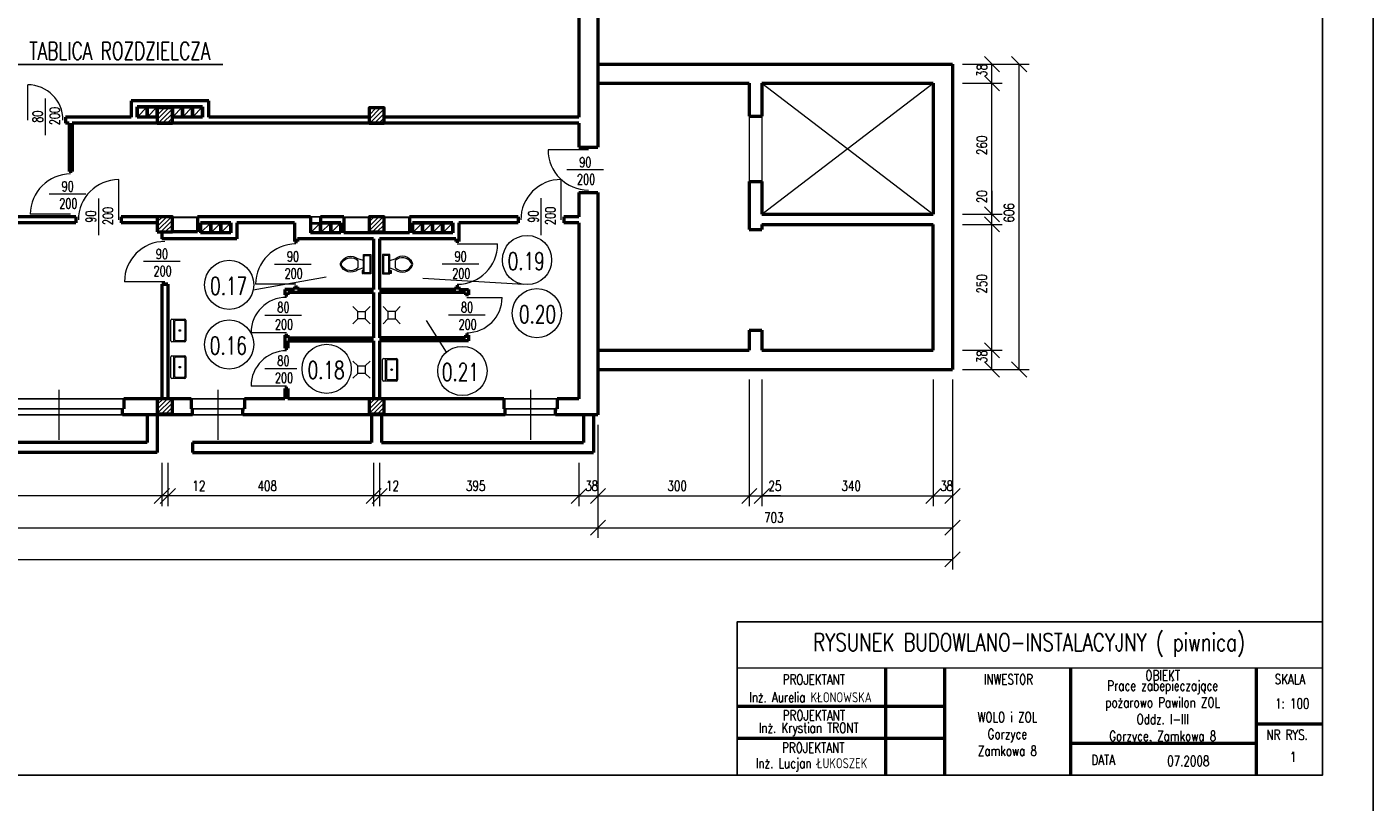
# Model space of a CAD drawing. Header units: millimetres. Extents: x -56112 to 30506, y -136199 to -2178.
# Tile 44 of 45: x 3809 to 30506, y -31413 to -16028. Entities that reach past the tile are written whole.
import ezdxf
from ezdxf.enums import TextEntityAlignment as Align

# ---------------------------------------------------------------- set-up
doc = ezdxf.new("R2010")
doc.units = ezdxf.units.MM
doc.header["$LTSCALE"] = 10
doc.header["$MEASUREMENT"] = 0
doc.header["$PDMODE"] = 35
doc.layers.get('0').update_dxf_attribs({"lineweight": 15})
for name, color, linetype, lineweight in [('L001', 1, 'Continuous', 18), ('L002', 2, 'Continuous', 25), ('L003', 3, 'Continuous', 50)]:
    doc.layers.add(name, color=color, linetype=linetype, lineweight=lineweight)
doc.layers.add('L004', color=4, linetype='Continuous')
doc.styles.get("Standard").update_dxf_attribs({"font": 'simplex.shx', "width": 0.75, "height": 200})
doc.dimstyles.new('1_100', dxfattribs={"dimtxt": 200, "dimasz": 300, "dimexe": 200, "dimexo": 200, "dimgap": 100, "dimtad": 1, "dimdec": 0, "dimlfac": 0.1, "dimtxsty": 'Standard', "dimblk": 'OBLIQUE', "dimcen": 250, "dimdle": 2, "dimclrt": 2, "dimadec": 0, "dimazin": 0, "dimtfac": 1, "dimtdec": 0, "dimtmove": 1, "dimatfit": 3, "dimfxl": 1, "dimarcsym": 0})
pattern_1 = [(45, (-4200, 0), (-44.19417, 44.19417), [])]

# ---------------------------------------------------------------- blocks, each defined once
blk = doc.blocks.new('Toaleta - góra')
for p, q in [((-10, -8.5), (-8, -8.5)), ((-10, -9.5), (-10, -8.5)), ((-7, -9.5), (-10, -9.5)), ((-8, -8.5), (-8, -8)), ((-7, -8), (-7, -9.5)), ((-4, -8), (-6, -14)), ((4, -14), (-4, -14)), ((4, -8), (6, -14)), ((9.5, -6), (9.5, -2))]:
    blk.add_line(p, q)
blk.add_lwpolyline([(10.5, -8), (10.5, 0), (-10.5, 0), (-10.5, -8)], close=True)
for points in [[(-9.5, -2), (-9.5, -6)], [(8.5, -1), (-8.5, -1)], [(-8.5, -7), (8.5, -7)]]:
    blk.add_lwpolyline(points)
for centre, radius, start, end in [((-8.6, -1.9), 0.884, 81.8699, 188.1301), ((-8.6, -6.1), 0.884, 171.8699, 278.1301), ((3.5, -21.6), 12.2, 141.4691, 247.9714), ((4.2, -21.8), 11.3, 136.3677, 238.9468), ((-3.5, -21.6), 12.2, 292.0284, 38.5307), ((-4.2, -21.8), 11.3, 301.053, 43.6321), ((8.6, -1.9), 0.884, 351.8699, 98.1301), ((8.6, -6.1), 0.884, 261.8699, 8.1301), ((0, -27.9), 4, 245.7318, 294.2682), ((0, -29), 4, 254.8605, 285.1395)]:
    blk.add_arc(centre, radius, start, end)
blk = doc.blocks.new('Zlewozmywak pojedyńczy - góra')
blk.add_line((-15, -3.999996), (15, -3.999996))
for points in [[(-13.5, 0), (13.5, 0)], [(-15, -18.499996), (-15, -1.5)], [(-13.5, -17.499996), (-13.5, -6.499996)], [(-12.5, -5.499996), (12.5, -5.499996)], [(13.5, -6.499996), (13.5, -17.499996)], [(15, -1.5), (15, -18.499996)], [(13.5, -19.999996), (-13.5, -19.999996)], [(12.5, -18.499996), (-12.5, -18.499996)]]:
    blk.add_lwpolyline(points)
for radius in [1, 0.5]:
    blk.add_circle((0, -11.999996), radius)
for centre, radius, start, end in [((-13.5, -1.5), 1.5, 90, 180), ((-12.5, -6.499996), 1, 90, 180), ((-12.5, -17.499996), 1, 180, 270), ((12.5, -6.499996), 1, 0, 90), ((12.5, -17.499996), 1, 270, 0), ((13.5, -1.5), 1.5, 0, 90), ((-13.5, -18.499996), 1.5, 180, 270), ((13.5, -18.499996), 1.5, 270, 0)]:
    blk.add_arc(centre, radius, start, end)
blk = doc.blocks.new('_Oblique')
at = {"layer": 'L004', "color": 0, "lineweight": -2}
blk.add_line((-0.5, -0.5), (0.5, 0.5), dxfattribs=at)
blk = doc.blocks.new('*D1812')
at = {"layer": 'Defpoints'}
for p in [(-43796, -20817), (22164, -22827), (-10841, -26396), (22164, -26597)]:
    blk.add_point(p, dxfattribs=at)
at = {"layer": 'L001'}
for p, q in [((-43796, -21017), (-43796, -26797)), ((22164, -23027), (22164, -26797)), ((-43796, -26597), (22164, -26597))]:
    blk.add_line(p, q, dxfattribs=at)
at = {"layer": 'L001', "xscale": 300, "yscale": 300, "zscale": 300, "rotation": 180}
blk.add_blockref('_Oblique', (-43796, -26597), dxfattribs=at)
at = {"layer": 'L001', "xscale": 300, "yscale": 300, "zscale": 300}
blk.add_blockref('_Oblique', (22164, -26597), dxfattribs=at)
at = {"layer": 'L001', "color": 2, "linetype": 'Continuous', "width": 0.75}
blk.add_text('6596', height=200, dxfattribs=at).set_placement((-11102, -26396), align=Align.MIDDLE_LEFT)
blk = doc.blocks.new('*D1813')
at = {"layer": 'Defpoints'}
for p in [(15134, -23727), (-40196, -24477), (-12459, -25766), (15134, -25967)]:
    blk.add_point(p, dxfattribs=at)
at = {"layer": 'L001'}
for p, q in [((15134, -23927), (15134, -26167)), ((-40196, -24677), (-40196, -26167)), ((-40196, -25967), (15134, -25967))]:
    blk.add_line(p, q, dxfattribs=at)
at = {"layer": 'L001', "xscale": 300, "yscale": 300, "zscale": 300, "rotation": 180}
blk.add_blockref('_Oblique', (-40196, -25967), dxfattribs=at)
at = {"layer": 'L001', "xscale": 300, "yscale": 300, "zscale": 300}
blk.add_blockref('_Oblique', (15134, -25967), dxfattribs=at)
at = {"layer": 'L001', "color": 2, "linetype": 'Continuous', "width": 0.75}
blk.add_text('5533', height=200, dxfattribs=at).set_placement((-12724, -25766), align=Align.MIDDLE_LEFT)
blk = doc.blocks.new('*D1817')
at = {"layer": 'Defpoints'}
for p in [(6604, -24477), (10684, -24477), (6604, -25337), (8575, -25136)]:
    blk.add_point(p, dxfattribs=at)
at = {"layer": 'L001'}
for p, q in [((6604, -24677), (6604, -25537)), ((10684, -24677), (10684, -25537)), ((10684, -25337), (6604, -25337))]:
    blk.add_line(p, q, dxfattribs=at)
at = {"layer": 'L001', "xscale": 300, "yscale": 300, "zscale": 300, "rotation": 180}
blk.add_blockref('_Oblique', (6604, -25337), dxfattribs=at)
at = {"layer": 'L001', "xscale": 300, "yscale": 300, "zscale": 300}
blk.add_blockref('_Oblique', (10684, -25337), dxfattribs=at)
at = {"layer": 'L001', "color": 2, "linetype": 'Continuous', "width": 0.75}
blk.add_text('408', height=200, dxfattribs=at).set_placement((8382, -25136), align=Align.MIDDLE_LEFT)
blk = doc.blocks.new('*D1818')
at = {"layer": 'Defpoints'}
for p in [(-10196, -24477), (6484, -24477), (-10196, -25337), (-1935, -25136)]:
    blk.add_point(p, dxfattribs=at)
at = {"layer": 'L001'}
for p, q in [((-10196, -24677), (-10196, -25537)), ((6484, -24677), (6484, -25537)), ((6484, -25337), (-10196, -25337))]:
    blk.add_line(p, q, dxfattribs=at)
at = {"layer": 'L001', "xscale": 300, "yscale": 300, "zscale": 300}
for p, rotation in [((-10196, -25337), 180), ((6484, -25337), 360)]:
    blk.add_blockref('_Oblique', p, dxfattribs=dict(at, rotation=rotation))
at = {"layer": 'L001', "color": 2, "linetype": 'Continuous', "width": 0.75}
blk.add_text('1668', height=200, dxfattribs=at).set_placement((-2185, -25136), align=Align.MIDDLE_LEFT)
blk = doc.blocks.new('*D1826')
at = {"layer": 'Defpoints'}
for p in [(6484, -24477), (6604, -24477), (6484, -25337), (7197, -25337)]:
    blk.add_point(p, dxfattribs=at)
at = {"layer": 'L001'}
for p, q in [((6484, -24677), (6484, -25537)), ((6604, -24677), (6604, -25537)), ((6482, -25337), (6484, -25337)), ((6604, -25337), (6484, -25337)), ((7304, -25337), (6604, -25337))]:
    blk.add_line(p, q, dxfattribs=at)
at = {"layer": 'L001', "xscale": 300, "yscale": 300, "zscale": 300}
blk.add_blockref('_Oblique', (6484, -25337), dxfattribs=at)
at = {"layer": 'L001', "xscale": 300, "yscale": 300, "zscale": 300, "rotation": 180}
blk.add_blockref('_Oblique', (6604, -25337), dxfattribs=at)
at = {"layer": 'L001', "color": 2, "linetype": 'Continuous', "width": 0.75}
blk.add_text('12', height=200, dxfattribs=at).set_placement((7090, -25137), align=Align.MIDDLE_LEFT)
blk = doc.blocks.new('*D1827')
at = {"layer": 'Defpoints'}
for p in [(18134, -22827), (18384, -22827), (18384, -25337), (18635, -25337)]:
    blk.add_point(p, dxfattribs=at)
at = {"layer": 'L001'}
for p, q in [((18134, -23027), (18134, -25537)), ((18384, -23027), (18384, -25537)), ((18132, -25337), (18134, -25337)), ((18134, -25337), (18384, -25337)), ((18757, -25337), (18384, -25337))]:
    blk.add_line(p, q, dxfattribs=at)
at = {"layer": 'L001', "xscale": 300, "yscale": 300, "zscale": 300}
blk.add_blockref('_Oblique', (18134, -25337), dxfattribs=at)
at = {"layer": 'L001', "xscale": 300, "yscale": 300, "zscale": 300, "rotation": 180}
blk.add_blockref('_Oblique', (18384, -25337), dxfattribs=at)
at = {"layer": 'L001', "color": 2, "linetype": 'Continuous', "width": 0.75}
blk.add_text('25', height=200, dxfattribs=at).set_placement((18514, -25137), align=Align.MIDDLE_LEFT)
blk = doc.blocks.new('*D1828')
at = {"layer": 'Defpoints'}
for p in [(22164, -22827), (15134, -23727), (18621, -25766), (22164, -25967)]:
    blk.add_point(p, dxfattribs=at)
at = {"layer": 'L001'}
for p, q in [((22164, -23027), (22164, -26167)), ((15134, -23927), (15134, -26167)), ((15134, -25967), (22164, -25967))]:
    blk.add_line(p, q, dxfattribs=at)
at = {"layer": 'L001', "xscale": 300, "yscale": 300, "zscale": 300, "rotation": 180}
blk.add_blockref('_Oblique', (15134, -25967), dxfattribs=at)
at = {"layer": 'L001', "xscale": 300, "yscale": 300, "zscale": 300}
blk.add_blockref('_Oblique', (22164, -25967), dxfattribs=at)
at = {"layer": 'L001', "color": 2, "linetype": 'Continuous', "width": 0.75}
blk.add_text('703', height=200, dxfattribs=at).set_placement((18428, -25766), align=Align.MIDDLE_LEFT)
blk = doc.blocks.new('*D1829')
at = {"layer": 'Defpoints'}
for p in [(18134, -22827), (15134, -23727), (16705, -25136), (18134, -25337)]:
    blk.add_point(p, dxfattribs=at)
at = {"layer": 'L001'}
for p, q in [((18134, -23027), (18134, -25537)), ((15134, -23927), (15134, -25537)), ((15134, -25337), (18134, -25337))]:
    blk.add_line(p, q, dxfattribs=at)
at = {"layer": 'L001', "xscale": 300, "yscale": 300, "zscale": 300, "rotation": 180}
blk.add_blockref('_Oblique', (15134, -25337), dxfattribs=at)
at = {"layer": 'L001', "xscale": 300, "yscale": 300, "zscale": 300}
blk.add_blockref('_Oblique', (18134, -25337), dxfattribs=at)
at = {"layer": 'L001', "color": 2, "linetype": 'Continuous', "width": 0.75}
blk.add_text('300', height=200, dxfattribs=at).set_placement((16512, -25136), align=Align.MIDDLE_LEFT)
blk = doc.blocks.new('*D1830')
at = {"layer": 'Defpoints'}
for p in [(10804, -24477), (14754, -24477), (10804, -25337), (12708, -25136)]:
    blk.add_point(p, dxfattribs=at)
at = {"layer": 'L001'}
for p, q in [((10804, -24677), (10804, -25537)), ((14754, -24677), (14754, -25537)), ((14754, -25337), (10804, -25337))]:
    blk.add_line(p, q, dxfattribs=at)
at = {"layer": 'L001', "xscale": 300, "yscale": 300, "zscale": 300, "rotation": 180}
blk.add_blockref('_Oblique', (10804, -25337), dxfattribs=at)
at = {"layer": 'L001', "xscale": 300, "yscale": 300, "zscale": 300}
blk.add_blockref('_Oblique', (14754, -25337), dxfattribs=at)
at = {"layer": 'L001', "color": 2, "linetype": 'Continuous', "width": 0.75}
blk.add_text('395', height=200, dxfattribs=at).set_placement((12516, -25136), align=Align.MIDDLE_LEFT)
blk = doc.blocks.new('*D1831')
at = {"layer": 'Defpoints'}
for p in [(10684, -24477), (10804, -24477), (10684, -25337), (11037, -25337)]:
    blk.add_point(p, dxfattribs=at)
at = {"layer": 'L001'}
for p, q in [((10684, -24677), (10684, -25537)), ((10804, -24677), (10804, -25537)), ((10682, -25337), (10684, -25337)), ((10804, -25337), (10684, -25337)), ((11144, -25337), (10804, -25337))]:
    blk.add_line(p, q, dxfattribs=at)
at = {"layer": 'L001', "xscale": 300, "yscale": 300, "zscale": 300}
blk.add_blockref('_Oblique', (10684, -25337), dxfattribs=at)
at = {"layer": 'L001', "xscale": 300, "yscale": 300, "zscale": 300, "rotation": 180}
blk.add_blockref('_Oblique', (10804, -25337), dxfattribs=at)
at = {"layer": 'L001', "color": 2, "linetype": 'Continuous', "width": 0.75}
blk.add_text('12', height=200, dxfattribs=at).set_placement((10930, -25137), align=Align.MIDDLE_LEFT)
blk = doc.blocks.new('*D1832')
at = {"layer": 'Defpoints'}
for p in [(15134, -23727), (14754, -24477), (15001, -25337), (15134, -25337)]:
    blk.add_point(p, dxfattribs=at)
at = {"layer": 'L001'}
for p, q in [((15134, -23927), (15134, -25537)), ((14754, -24677), (14754, -25537)), ((14752, -25337), (14754, -25337)), ((14754, -25337), (15134, -25337)), ((15136, -25337), (15134, -25337))]:
    blk.add_line(p, q, dxfattribs=at)
at = {"layer": 'L001', "xscale": 300, "yscale": 300, "zscale": 300}
blk.add_blockref('_Oblique', (14754, -25337), dxfattribs=at)
at = {"layer": 'L001', "xscale": 300, "yscale": 300, "zscale": 300, "rotation": 180}
blk.add_blockref('_Oblique', (15134, -25337), dxfattribs=at)
at = {"layer": 'L001', "color": 2, "linetype": 'Continuous', "width": 0.75}
blk.add_text('38', height=200, dxfattribs=at).set_placement((14880, -25137), align=Align.MIDDLE_LEFT)
blk = doc.blocks.new('*D1833')
at = {"layer": 'Defpoints'}
for p in [(18384, -22827), (21784, -22827), (20155, -25136), (21784, -25337)]:
    blk.add_point(p, dxfattribs=at)
at = {"layer": 'L001'}
for p, q in [((18384, -23027), (18384, -25537)), ((21784, -23027), (21784, -25537)), ((18384, -25337), (21784, -25337))]:
    blk.add_line(p, q, dxfattribs=at)
at = {"layer": 'L001', "xscale": 300, "yscale": 300, "zscale": 300, "rotation": 180}
blk.add_blockref('_Oblique', (18384, -25337), dxfattribs=at)
at = {"layer": 'L001', "xscale": 300, "yscale": 300, "zscale": 300}
blk.add_blockref('_Oblique', (21784, -25337), dxfattribs=at)
at = {"layer": 'L001', "color": 2, "linetype": 'Continuous', "width": 0.75}
blk.add_text('340', height=200, dxfattribs=at).set_placement((19962, -25136), align=Align.MIDDLE_LEFT)
blk = doc.blocks.new('*D1834')
at = {"layer": 'Defpoints'}
for p in [(21784, -22827), (22164, -22827), (22041, -25337), (22164, -25337)]:
    blk.add_point(p, dxfattribs=at)
at = {"layer": 'L001'}
for p, q in [((21784, -23027), (21784, -25537)), ((22164, -23027), (22164, -25537)), ((21782, -25337), (21784, -25337)), ((21784, -25337), (22164, -25337)), ((22166, -25337), (22164, -25337))]:
    blk.add_line(p, q, dxfattribs=at)
at = {"layer": 'L001', "xscale": 300, "yscale": 300, "zscale": 300}
blk.add_blockref('_Oblique', (21784, -25337), dxfattribs=at)
at = {"layer": 'L001', "xscale": 300, "yscale": 300, "zscale": 300, "rotation": 180}
blk.add_blockref('_Oblique', (22164, -25337), dxfattribs=at)
at = {"layer": 'L001', "color": 2, "linetype": 'Continuous', "width": 0.75}
blk.add_text('38', height=200, dxfattribs=at).set_placement((21920, -25137), align=Align.MIDDLE_LEFT)
blk = doc.blocks.new('*D1842')
at = {"layer": 'Defpoints'}
for p in [(22948, -19406), (22164, -19747), (22948, -19747), (22164, -19947)]:
    blk.add_point(p, dxfattribs=at)
at = {"layer": 'L001'}
for p, q in [((22948, -19284), (22948, -19747)), ((22364, -19747), (23148, -19747)), ((22948, -19947), (22948, -19747)), ((22364, -19947), (23148, -19947)), ((22948, -19949), (22948, -19947))]:
    blk.add_line(p, q, dxfattribs=at)
at = {"layer": 'L001', "xscale": 300, "yscale": 300, "zscale": 300}
for p, rotation in [((22948, -19747), 270), ((22948, -19947), 90)]:
    blk.add_blockref('_Oblique', p, dxfattribs=dict(at, rotation=rotation))
at = {"layer": 'L001', "color": 2, "linetype": 'Continuous', "width": 0.75}
blk.add_text('20', height=200, rotation=90, dxfattribs=at).set_placement((22748, -19527), align=Align.MIDDLE_LEFT)
blk = doc.blocks.new('*D1843')
at = {"layer": 'Defpoints'}
for p in [(22164, -19947), (22948, -19947), (22747, -21129), (22164, -22447)]:
    blk.add_point(p, dxfattribs=at)
at = {"layer": 'L001'}
for p, q in [((22364, -19947), (23148, -19947)), ((22948, -22447), (22948, -19947)), ((22364, -22447), (23148, -22447))]:
    blk.add_line(p, q, dxfattribs=at)
at = {"layer": 'L001', "xscale": 300, "yscale": 300, "zscale": 300}
for p, rotation in [((22948, -19947), 90), ((22948, -22447), 270)]:
    blk.add_blockref('_Oblique', p, dxfattribs=dict(at, rotation=rotation))
at = {"layer": 'L001', "color": 2, "linetype": 'Continuous', "width": 0.75}
blk.add_text('250', height=200, rotation=90, dxfattribs=at).set_placement((22747, -21321), align=Align.MIDDLE_LEFT)
blk = doc.blocks.new('*D1844')
at = {"layer": 'Defpoints'}
for p in [(22164, -16767), (22948, -16767), (22948, -16900), (22164, -17147)]:
    blk.add_point(p, dxfattribs=at)
at = {"layer": 'L001'}
for p, q in [((22364, -16767), (23148, -16767)), ((22948, -16765), (22948, -16767)), ((22948, -17147), (22948, -16767)), ((22364, -17147), (23148, -17147)), ((22948, -17149), (22948, -17147))]:
    blk.add_line(p, q, dxfattribs=at)
at = {"layer": 'L001', "xscale": 300, "yscale": 300, "zscale": 300}
for p, rotation in [((22948, -16767), 270), ((22948, -17147), 90)]:
    blk.add_blockref('_Oblique', p, dxfattribs=dict(at, rotation=rotation))
at = {"layer": 'L001', "color": 2, "linetype": 'Continuous', "width": 0.75}
blk.add_text('38', height=200, rotation=90, dxfattribs=at).set_placement((22748, -17021), align=Align.MIDDLE_LEFT)
blk = doc.blocks.new('*D1845')
at = {"layer": 'Defpoints'}
for p in [(22164, -17147), (22948, -17147), (22747, -18379), (22164, -19747)]:
    blk.add_point(p, dxfattribs=at)
at = {"layer": 'L001'}
for p, q in [((22364, -17147), (23148, -17147)), ((22948, -19747), (22948, -17147)), ((22364, -19747), (23148, -19747))]:
    blk.add_line(p, q, dxfattribs=at)
at = {"layer": 'L001', "xscale": 300, "yscale": 300, "zscale": 300}
for p, rotation in [((22948, -17147), 90), ((22948, -19747), 270)]:
    blk.add_blockref('_Oblique', p, dxfattribs=dict(at, rotation=rotation))
at = {"layer": 'L001', "color": 2, "linetype": 'Continuous', "width": 0.75}
blk.add_text('260', height=200, rotation=90, dxfattribs=at).set_placement((22747, -18571), align=Align.MIDDLE_LEFT)
blk = doc.blocks.new('*D1846')
at = {"layer": 'Defpoints'}
for p in [(22164, -22447), (22948, -22447), (22948, -22580), (22164, -22827)]:
    blk.add_point(p, dxfattribs=at)
at = {"layer": 'L001'}
for p, q in [((22364, -22447), (23148, -22447)), ((22948, -22445), (22948, -22447)), ((22948, -22827), (22948, -22447)), ((22364, -22827), (23148, -22827)), ((22948, -22829), (22948, -22827))]:
    blk.add_line(p, q, dxfattribs=at)
at = {"layer": 'L001', "xscale": 300, "yscale": 300, "zscale": 300}
for p, rotation in [((22948, -22447), 270), ((22948, -22827), 90)]:
    blk.add_blockref('_Oblique', p, dxfattribs=dict(at, rotation=rotation))
at = {"layer": 'L001', "color": 2, "linetype": 'Continuous', "width": 0.75}
blk.add_text('38', height=200, rotation=90, dxfattribs=at).set_placement((22748, -22701), align=Align.MIDDLE_LEFT)
blk = doc.blocks.new('*D1847')
at = {"layer": 'Defpoints'}
for p in [(22164, -16767), (23487, -16767), (23286, -19723), (22164, -22827)]:
    blk.add_point(p, dxfattribs=at)
at = {"layer": 'L001'}
for p, q in [((22364, -16767), (23687, -16767)), ((23487, -22827), (23487, -16767)), ((22364, -22827), (23687, -22827))]:
    blk.add_line(p, q, dxfattribs=at)
at = {"layer": 'L001', "xscale": 300, "yscale": 300, "zscale": 300}
for p, rotation in [((23487, -16767), 90), ((23487, -22827), 270)]:
    blk.add_blockref('_Oblique', p, dxfattribs=dict(at, rotation=rotation))
at = {"layer": 'L001', "color": 2, "linetype": 'Continuous', "width": 0.75}
blk.add_text('606', height=200, rotation=90, dxfattribs=at).set_placement((23286, -19912), align=Align.MIDDLE_LEFT)

msp = doc.modelspace()

# ---------------------------------------------------------------- hatches: boundary and pattern name
at = {"layer": 'L001'}
h = msp.add_hatch(dxfattribs=at)
h.set_pattern_fill('ANSI31', color=256, scale=500, style=0)
h.set_pattern_definition(pattern_1)
h.paths.add_polyline_path([(6694, -17636.8), (6394, -17636.8), (6394, -17936.8), (6694, -17936.8)], flags=16)
h = msp.add_hatch(dxfattribs=at)
h.set_pattern_fill('ANSI31', color=256, scale=500, style=0)
h.paths.add_polyline_path([(10894, -17636.8), (10594, -17636.8), (10594, -17936.8), (10894, -17936.8)], flags=16)
h = msp.add_hatch(dxfattribs=at)
h.set_pattern_fill('ANSI31', color=256, scale=500, style=0)
h.set_pattern_definition(pattern_1)
h.paths.add_polyline_path([(6694, -19796.8), (6394, -19796.8), (6394, -20096.8), (6694, -20096.8)], flags=16)
h = msp.add_hatch(dxfattribs=at)
h.set_pattern_fill('ANSI31', color=256, scale=500, style=0)
h.paths.add_polyline_path([(10894, -19796.8), (10594, -19796.8), (10594, -20096.8), (10894, -20096.8)], flags=16)
h = msp.add_hatch(dxfattribs=at)
h.set_pattern_fill('ANSI31', color=256, scale=500, style=0)
h.set_pattern_definition(pattern_1)
h.paths.add_polyline_path([(6694, -23406.8), (6394, -23406.8), (6394, -23706.8), (6694, -23706.8)], flags=16)
h = msp.add_hatch(dxfattribs=at)
h.set_pattern_fill('ANSI31', color=256, scale=500, style=0)
h.paths.add_polyline_path([(10894, -23406.8), (10594, -23406.8), (10594, -23706.8), (10894, -23706.8)], flags=16)

# ---------------------------------------------------------------- linework, layer by layer
at = {"color": 7, "linetype": 'Continuous'}
msp.add_line((17894.1, -28748.4, 0), (29505.6, -28748.4, 0), dxfattribs=at)
at = {"layer": 'Defpoints'}
msp.add_3dface([(-51868.7, -2177.9, 0), (30505.6, -2177.9, 0), (30505.6, -31877.9, 0), (-51868.7, -31877.9, 0)], dxfattribs=at)
at = {"layer": 'L001'}
for p, q in [((3824, -17876.8, 70), (3824, -17176.8, 70)), ((18384, -19746.8), (21784, -17146.8)), ((18384, -17146.8), (21784, -19746.8)), ((4174, -17450.5), (4174, -18179.6)), ((18134, -17796.8), (18134, -19096.8)), ((18384, -17796.8), (18384, -19096.8)), ((14944, -18466.8, 70), (14144, -18466.8, 70)), ((15246.8, -18866.8), (14517.7, -18866.8)), ((5629, -19858.6, 70), (5629, -19058.6, 70)), ((14404, -19856.8, 70), (14404, -19056.8, 70)), ((4979.3, -19346.8, -70), (4250.2, -19346.8, -70)), ((5229, -19432.3), (5229, -20161.4)), ((14004, -19430.5), (14004, -20159.6)), ((4676.5, -19746.8), (3876.5, -19746.8)), ((6694, -19796.8), (7194, -19796.8)), ((6694, -19808.8), (7194, -19808.8)), ((10094, -19796.8), (10594, -19796.8)), ((10094, -19808.8), (10594, -19808.8)), ((10894, -19796.8), (11394, -19796.8)), ((10894, -19808.8), (11394, -19808.8)), ((12344, -20336.8, 70), (13144, -20336.8, 70)), ((6846.8, -20686.8), (6117.7, -20686.8)), ((8717.7, -20736.8), (9446.8, -20736.8)), ((12770.3, -20736.8), (12041.2, -20736.8)), ((6544, -21086.8, 70), (5744, -21086.8, 70)), ((8297.8, -21245.7), (9746.2, -20986.6)), ((13654, -21138.1), (11662.9, -21022.8)), ((9144, -21136.8, 70), (8344, -21136.8, 70)), ((10369.9, -21673.9), (10273.8, -21577.8)), ((10519.9, -21673.9), (10616, -21577.8)), ((10968.1, -21673.9), (10872, -21577.8)), ((11118.1, -21673.9), (11214.2, -21577.8)), ((12534, -21396.8), (13234, -21396.8)), ((8527.7, -21746.8), (9256.8, -21746.8)), ((10369.9, -21823.9), (10273.8, -21920)), ((10519.9, -21823.9), (10616, -21920)), ((10968.1, -21823.9), (10872, -21920)), ((11118.1, -21823.9), (11214.2, -21920)), ((12132.8, -22482.4), (11736.6, -21855.3)), ((12898.5, -21746.8), (12169.4, -21746.8)), ((8954, -22096.8, 70), (8254, -22096.8, 70)), ((10369.9, -22756.8), (10273.8, -22660.7)), ((10519.9, -22756.8), (10616, -22660.7)), ((8527.7, -22806.8), (9161.8, -22806.8)), ((10369.9, -22906.8), (10273.8, -23002.9)), ((10519.9, -22906.8), (10616, -23002.9)), ((8954, -23156.8, 70), (8254, -23156.8, 70)), ((4444, -23228.7), (4444, -24224.9)), ((7594, -23228.7), (7594, -24224.9)), ((13794, -23228.7), (13794, -24224.9))]:
    msp.add_line(p, q, dxfattribs=at)
at = {"layer": 'L001', "flags": 128}
for points in [[(10519.9, -21823.9), (10369.9, -21823.9), (10369.9, -21673.9), (10519.9, -21673.9)], [(10968.1, -21823.9), (11118.1, -21823.9), (11118.1, -21673.9), (10968.1, -21673.9)], [(10519.9, -22906.8), (10369.9, -22906.8), (10369.9, -22756.8), (10519.9, -22756.8)]]:
    msp.add_lwpolyline(points, close=True, dxfattribs=at)
at = {"layer": 'L001'}
for centre in [(13727.3, -20655.6), (7820, -21146.2), (13921.4, -21710), (7820, -22331.2), (9753, -22815.7), (12445.3, -22857.3)]:
    msp.add_circle(centre, 488.1, dxfattribs=at)
for centre, radius, start, end in [((3824, -17876.8, 70), 700, 0, 90), ((14944, -18466.8, 70), 800, 180, 270), ((4676.5, -19746.8, -70), 800, 90, 180), ((5629, -19858.6), 800, 90, 180), ((14404, -19856.8, 70), 800, 90, 180), ((6544, -21086.8, 70), 800, 90, 180), ((9144, -21136.8, 70), 800, 90, 180), ((12344, -20336.8, 70), 800, 270, 360), ((8954, -22096.8, 70), 700, 90, 180), ((12534, -21396.8), 700, 270, 360), ((8954, -23156.8, 70), 700, 90, 180)]:
    msp.add_arc(centre, radius, start, end, dxfattribs=at)
at = {"layer": 'L002'}
for p, q in [((7693.2, -16772.4), (3473.7, -16772.4)), ((6174, -17636.8), (6014, -17796.8)), ((6014, -17636.8), (6174, -17636.8)), ((6014, -17796.8), (6014, -17636.8)), ((6014, -17796.8), (6174, -17796.8)), ((6174, -17796.8), (6174, -17636.8)), ((6214, -17796.8), (6214, -17636.8)), ((6214, -17636.8), (6374, -17636.8)), ((6374, -17636.8), (6214, -17796.8)), ((6214, -17796.8), (6374, -17796.8)), ((6374, -17796.8), (6374, -17636.8)), ((6714, -17636.8), (6714, -17796.8)), ((6714, -17796.8), (6874, -17636.8)), ((6874, -17636.8), (6714, -17636.8)), ((6874, -17796.8), (6714, -17796.8)), ((6874, -17636.8), (6874, -17796.8)), ((6914, -17796.8), (7074, -17636.8)), ((7074, -17636.8), (6914, -17636.8)), ((6914, -17636.8), (6914, -17796.8)), ((7074, -17796.8), (6914, -17796.8)), ((7074, -17636.8), (7074, -17796.8)), ((7114, -17796.8), (7274, -17636.8)), ((7114, -17636.8), (7114, -17796.8)), ((7274, -17636.8), (7114, -17636.8)), ((7274, -17796.8), (7114, -17796.8)), ((7274, -17636.8), (7274, -17796.8)), ((7434, -19936.8), (7274, -19936.8)), ((7274, -19936.8), (7274, -20096.8)), ((7274, -20096.8), (7434, -19936.8)), ((7434, -19936.8), (7434, -20096.8)), ((7474, -20096.8), (7634, -19936.8)), ((7634, -19936.8), (7474, -19936.8)), ((7474, -19936.8), (7474, -20096.8)), ((7634, -19936.8), (7634, -20096.8)), ((7674, -20096.8), (7834, -19936.8)), ((7674, -19936.8), (7674, -20096.8)), ((7834, -19936.8), (7674, -19936.8)), ((7834, -19936.8), (7834, -20096.8)), ((9434, -19796.8), (9634, -19796.8)), ((9434, -19916.8), (9634, -19916.8)), ((9454, -20096.8), (9614, -19936.8)), ((9454, -19936.8), (9454, -20096.8)), ((9614, -19936.8), (9454, -19936.8)), ((9614, -19936.8), (9614, -20096.8)), ((9814, -19936.8), (9654, -19936.8)), ((9654, -19936.8), (9654, -20096.8)), ((9654, -20096.8), (9814, -19936.8)), ((9814, -19936.8), (9814, -20096.8)), ((10014, -19936.8), (9854, -19936.8)), ((9854, -19936.8), (9854, -20096.8)), ((9854, -20096.8), (10014, -19936.8)), ((10014, -19936.8), (10014, -20096.8)), ((11634, -19936.8), (11474, -19936.8)), ((11474, -19936.8), (11474, -20096.8)), ((11474, -20096.8), (11634, -19936.8)), ((11634, -19936.8), (11634, -20096.8)), ((11674, -19936.8), (11674, -20096.8)), ((11834, -19936.8), (11674, -19936.8)), ((11674, -20096.8), (11834, -19936.8)), ((11834, -19936.8), (11834, -20096.8)), ((11874, -20096.8), (12034, -19936.8)), ((12034, -19936.8), (11874, -19936.8)), ((11874, -19936.8), (11874, -20096.8)), ((12034, -19936.8), (12034, -20096.8)), ((12074, -20096.8), (12234, -19936.8)), ((12234, -19936.8), (12074, -19936.8)), ((12074, -19936.8), (12074, -20096.8)), ((12234, -19936.8), (12234, -20096.8)), ((7434, -20096.8), (7274, -20096.8)), ((7634, -20096.8), (7474, -20096.8)), ((7834, -20096.8), (7674, -20096.8)), ((9614, -20096.8), (9454, -20096.8)), ((9814, -20096.8), (9654, -20096.8)), ((10014, -20096.8), (9854, -20096.8)), ((11634, -20096.8), (11474, -20096.8)), ((11834, -20096.8), (11674, -20096.8)), ((12034, -20096.8), (11874, -20096.8)), ((12234, -20096.8), (12074, -20096.8)), ((5734, -23406.8), (3154, -23406.8)), ((8124, -23406.8), (7064, -23406.8)), ((14324, -23406.8), (13264, -23406.8)), ((3184, -23606.8), (5704, -23606.8)), ((3184, -23726.8), (5704, -23726.8)), ((7094, -23606.8), (8094, -23606.8)), ((7094, -23726.8), (8094, -23726.8)), ((13294, -23606.8), (14294, -23606.8)), ((13294, -23726.8), (14294, -23726.8))]:
    msp.add_line(p, q, dxfattribs=at)
at = {"layer": 'L003'}
for p, q in [((15134, -12206.8), (15134, -18416.8)), ((14754, -12526.8), (14754, -17816.8)), ((15134, -16766.8), (22164, -16766.8)), ((22164, -16766.8), (22164, -22826.8)), ((15134, -17146.8), (18134, -17146.8)), ((18134, -17146.8), (18134, -17796.8)), ((18384, -17146.8), (18384, -17796.8)), ((18384, -17146.8), (21784, -17146.8)), ((21784, -17146.8), (21784, -19746.8)), ((7414, -17496.8), (5874, -17496.8)), ((5874, -17496.8), (5874, -17816.8)), ((7294, -17616.8), (5994, -17616.8)), ((5994, -17816.8), (5994, -17616.8)), ((6194, -17816.8), (6194, -17616.8)), ((6394, -17816.8), (6394, -17616.8)), ((6694, -17616.8), (6694, -17816.8)), ((6894, -17616.8), (6894, -17816.8)), ((7094, -17616.8), (7094, -17816.8)), ((7294, -17616.8), (7294, -17816.8)), ((7414, -17816.8), (7414, -17496.8)), ((5874, -17816.8), (4574, -17816.8)), ((4574, -17816.8), (4574, -17936.8)), ((6394, -17816.8), (5994, -17816.8)), ((7294, -17816.8), (6694, -17816.8)), ((10594, -17816.8), (7414, -17816.8)), ((14754, -17816.8), (10894, -17816.8)), ((18134, -17796.8), (18384, -17796.8)), ((4646.5, -17936.8), (4574, -17936.8)), ((4646.5, -17936.8), (4646.5, -18896.8)), ((6694, -17936.8), (4706.5, -17936.8)), ((4706.5, -17936.8), (4706.5, -18896.8)), ((14754, -17936.8), (6694, -17936.8)), ((14754, -17936.8), (14754, -18416.8)), ((14754, -18416.8), (15134, -18416.8)), ((4706.5, -18896.8), (4646.5, -18896.8)), ((18134, -19096.8), (18384, -19096.8)), ((18134, -19096.8), (18134, -20046.8)), ((18384, -19096.8), (18384, -19746.8)), ((14754, -19316.8), (14754, -19796.8)), ((14754, -19316.8), (15134, -19316.8)), ((15134, -19316.8), (15134, -23726.8)), ((18384, -19746.8), (21784, -19746.8)), ((4779, -19796.8), (-2721, -19796.8)), ((4779, -19916.8), (3014, -19916.8)), ((4779, -19916.8), (3014, -19916.8)), ((4779, -19796.8), (4779, -19916.8)), ((6394, -19796.8), (5679, -19796.8)), ((5679, -19796.8), (5679, -19916.8)), ((6394, -19916.8), (5679, -19916.8)), ((6394, -19916.8), (5679, -19916.8)), ((9434, -19796.8), (7194, -19796.8)), ((7194, -19796.8), (7194, -20096.8)), ((7854, -19916.8), (7254, -19916.8)), ((7254, -19916.8), (7254, -20116.8)), ((7454, -19916.8), (7454, -20116.8)), ((7654, -19916.8), (7654, -20116.8)), ((7854, -19916.8), (7854, -20116.8)), ((9114, -19916.8), (7974, -19916.8)), ((7974, -19916.8), (7974, -20236.8)), ((9114, -19916.8), (9114, -20286.8)), ((9434, -19796.8), (9434, -20116.8)), ((10094, -19796.8), (9634, -19796.8)), ((9634, -19796.8), (9634, -20116.8)), ((10034, -19916.8), (9634, -19916.8)), ((9834, -19916.8), (9834, -20116.8)), ((10034, -19916.8), (10034, -20116.8)), ((10094, -19796.8), (10094, -20116.8)), ((12374, -19796.8), (11394, -19796.8)), ((11394, -19796.8), (11394, -20116.8)), ((12254, -19916.8), (11454, -19916.8)), ((11454, -19916.8), (11454, -20116.8)), ((11654, -19916.8), (11654, -20116.8)), ((11854, -19916.8), (11854, -20116.8)), ((12054, -19916.8), (12054, -20116.8)), ((12254, -19916.8), (12254, -20116.8)), ((13554, -19796.8), (12374, -19796.8)), ((13554, -19916.8), (12374, -19916.8)), ((12374, -19916.8), (12374, -20286.8)), ((13554, -19796.8), (13554, -19916.8)), ((14754, -19796.8), (14454, -19796.8)), ((14454, -19796.8), (14454, -19916.8)), ((14754, -19916.8), (14454, -19916.8)), ((14754, -19916.8), (14754, -23406.8)), ((18384, -19946.8), (21784, -19946.8)), ((18384, -19946.8), (18384, -20046.8)), ((21784, -22446.8), (21784, -19946.8)), ((6484, -20096.8), (6484, -20236.8)), ((7974, -20236.8), (6484, -20236.8)), ((7194, -20096.8), (6694, -20096.8)), ((7854, -20116.8), (7254, -20116.8)), ((9114, -20286.8), (9174, -20286.8)), ((10684, -20236.8), (9174, -20236.8)), ((9174, -20236.8), (9174, -20286.8)), ((10034, -20116.8), (9434, -20116.8)), ((11394, -20116.8), (10094, -20116.8)), ((10684, -20236.8), (10684, -21236.8)), ((10804, -20236.8), (10804, -21236.8)), ((12314, -20236.8), (10804, -20236.8)), ((12254, -20116.8), (11454, -20116.8)), ((12314, -20236.8), (12314, -20286.8)), ((12374, -20286.8), (12314, -20286.8)), ((18134, -20046.8), (18384, -20046.8)), ((6604, -21136.8), (6484, -21136.8)), ((6484, -21136.8), (6484, -23406.8)), ((6484, -21136.8), (6604, -21136.8)), ((6604, -21136.8), (6604, -23406.8)), ((8924, -21236.8), (8924, -21346.8)), ((9114, -21236.8), (8924, -21236.8)), ((8924, -21346.8), (8984, -21346.8)), ((10684, -21296.8), (8984, -21296.8)), ((8984, -21296.8), (8984, -21346.8)), ((9114, -21186.8), (9114, -21236.8)), ((9114, -21186.8), (9174, -21186.8)), ((9174, -21186.8), (9174, -21236.8)), ((10684, -21236.8), (9174, -21236.8)), ((10684, -21296.8), (10684, -22196.8)), ((12314, -21236.8), (10804, -21236.8)), ((10804, -21296.8), (10804, -22196.8)), ((12504, -21296.8), (10804, -21296.8)), ((12374, -21186.8), (12314, -21186.8)), ((12314, -21186.8), (12314, -21236.8)), ((12374, -21186.8), (12374, -21236.8)), ((12374, -21236.8), (12564, -21236.8)), ((12504, -21296.8), (12504, -21346.8)), ((12564, -21346.8), (12504, -21346.8)), ((12564, -21236.8), (12564, -21346.8)), ((8924, -22146.8), (8984, -22146.8)), ((8924, -22146.8), (8924, -22406.8)), ((8984, -22146.8), (8984, -22196.8)), ((12564, -22146.8), (12504, -22146.8)), ((12504, -22146.8), (12504, -22196.8)), ((12564, -22146.8), (12564, -22256.8)), ((18134, -22046.8), (18384, -22046.8)), ((18134, -22046.8), (18134, -22446.8)), ((18384, -22046.8), (18384, -22446.8)), ((8924, -22406.8), (8984, -22406.8)), ((8984, -22196.8), (10684, -22196.8)), ((8984, -22256.8), (10684, -22256.8)), ((8984, -22256.8), (8984, -22406.8)), ((10684, -22256.8), (10684, -23406.8)), ((12504, -22196.8), (10804, -22196.8)), ((10804, -22256.8), (10804, -23406.8)), ((12564, -22256.8), (10804, -22256.8)), ((15134, -22446.8), (18134, -22446.8)), ((18384, -22446.8), (21784, -22446.8)), ((15134, -22826.8), (22164, -22826.8)), ((8984, -23206.8), (8924, -23206.8)), ((8924, -23206.8), (8924, -23406.8)), ((8984, -23206.8), (8984, -23406.8)), ((6394, -23406.8), (5734, -23406.8)), ((5734, -23406.8), (5734, -23606.8)), ((7064, -23406.8), (6694, -23406.8)), ((7064, -23406.8), (7064, -23606.8)), ((8124, -23406.8), (8124, -23606.8)), ((8924, -23406.8), (8124, -23406.8)), ((10594, -23406.8), (8984, -23406.8)), ((13264, -23406.8), (10894, -23406.8)), ((13264, -23406.8), (13264, -23606.8)), ((14754, -23406.8), (14324, -23406.8)), ((14324, -23406.8), (14324, -23606.8)), ((5704, -23606.8), (5734, -23606.8)), ((5704, -23726.8), (5704, -23606.8)), ((7094, -23726.8), (5704, -23726.8)), ((6194, -23726.8), (6194, -24276.8)), ((6394, -23726.8), (6394, -24476.8)), ((7064, -23606.8), (7094, -23606.8)), ((7094, -23726.8), (7094, -23606.8)), ((8094, -23726.8), (8094, -23606.8)), ((8094, -23606.8), (8124, -23606.8)), ((13294, -23726.8), (8094, -23726.8)), ((10644, -23726.8), (10644, -24276.8)), ((10844, -23726.8), (10844, -24276.8)), ((13264, -23606.8), (13294, -23606.8)), ((13294, -23726.8), (13294, -23606.8)), ((14294, -23606.8), (14324, -23606.8)), ((14294, -23726.8), (14294, -23606.8)), ((15134, -23726.8), (14294, -23726.8)), ((14844, -23726.8), (14844, -24276.8)), ((15044, -23726.8), (15044, -24476.8)), ((6194, -24276.8), (2444, -24276.8)), ((10644, -24276.8), (7094, -24276.8)), ((7094, -24276.8), (7094, -24476.8)), ((10844, -24276.8), (14844, -24276.8)), ((6394, -24476.8), (-18506, -24476.8)), ((7094, -24476.8), (15044, -24476.8))]:
    msp.add_line(p, q, dxfattribs=at)
at = {"layer": 'L003', "color": 7, "linetype": 'Continuous'}
for p, q in [((20832.9, -28748.4, 0), (20832.9, -30877.9, 0)), ((22004.7, -28759.1, 0), (22004.7, -30868.3, 0)), ((24506.8, -28748.4, 0), (24506.8, -30877.9, 0)), ((28185.9, -28748.4, 0), (28186.1, -30877.9, 0)), ((17891.4, -29508, 0), (22004.7, -29508, 0)), ((29505.6, -29863.8, 0), (28186, -29863.8, 0)), ((17894.1, -30143.7, 0), (22004.7, -30143.7, 0)), ((24504.1, -30244.5, 0), (28185.9, -30244.5, 0))]:
    msp.add_line(p, q, dxfattribs=at)
at = {"layer": 'L003', "flags": 128}
for points in [[(6394, -17936.8), (6694, -17936.8), (6694, -17636.8), (6394, -17636.8)], [(10594, -17936.8), (10894, -17936.8), (10894, -17636.8), (10594, -17636.8)], [(6394, -20096.8), (6694, -20096.8), (6694, -19796.8), (6394, -19796.8)], [(10594, -20096.8), (10894, -20096.8), (10894, -19796.8), (10594, -19796.8)], [(6394, -23706.8), (6694, -23706.8), (6694, -23406.8), (6394, -23406.8)], [(10594, -23706.8), (10894, -23706.8), (10894, -23406.8), (10594, -23406.8)]]:
    msp.add_lwpolyline(points, close=True, dxfattribs=at)
at = {"layer": 'L004'}
for points in [[(29505.6, -3177.9, 0), (-50868.7, -3177.9, 0), (-50868.7, -30877.9, 0), (29505.6, -30877.9, 0)], [(17894.1, -30877.9, 0), (29505.6, -30877.9, 0), (29505.6, -27835.8, 0), (17894.1, -27835.8, 0)]]:
    msp.add_3dface(points, dxfattribs=at)

# ---------------------------------------------------------------- block references
at = {"layer": 'L001'}
for name, p, xscale, yscale, zscale, rotation in [('Toaleta - góra', (10626.8, -20738.9), -18.14285714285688, 18.14285714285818, 18.14285714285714, 270), ('Toaleta - góra', (10861.2, -20738.9), 18.14285714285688, 18.14285714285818, 18.14285714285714, 90), ('Zlewozmywak pojedyńczy - góra', (6661.2, -22053.9), 14.99999999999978, 15.00000000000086, 15, 90), ('Zlewozmywak pojedyńczy - góra', (6661.2, -22781.8), 14.99999999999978, 15.00000000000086, 15, 90), ('Zlewozmywak pojedyńczy - góra', (10861.2, -22831.8), 14.99999999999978, 15.00000000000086, 15, 90)]:
    msp.add_blockref(name, p, dxfattribs=dict(at, xscale=xscale, yscale=yscale, zscale=zscale, rotation=rotation))

# ---------------------------------------------------------------- texts
at = {"color": 7, "insert": (19369.1, -30675.2, 0), "char_height": 200, "width": 2647.723, "attachment_point": 5}
msp.add_mtext('Inż. Lucjan ŁUKOSZEK', dxfattribs=at)
at = {"layer": 'L001', "width": 0.7}
for s, height, rotation, p in [('TABLICA ROZDZIELCZA', 350, 360, (5652.1, -16785.4)), ('80', 200, 90, (4181.5, -17810.5)), ('200', 200, 90, (4520.8, -17798.2)), ('90', 200, 90, (5236.5, -19792.2)), ('200', 200, 90, (5575.8, -19780)), ('90', 200, 90, (14011.5, -19792.2)), ('200', 200, 90, (14350.8, -19778.2))]:
    msp.add_text(s, height=height, rotation=rotation, dxfattribs=at).set_placement(p, align=Align.BOTTOM_CENTER)
for s, height, p in [('90', 200, (14885, -18874.3)), ('200', 200, (14899.1, -19213.6)), ('90', 200, (4619.3, -19354.2, -70)), ('200', 200, (4631.6, -19693.6, -70)), ('90', 200, (6485, -20694.3)), ('90', 200, (9086.8, -20744.3)), ('90', 200, (12410.3, -20744.3)), ('0.19', 350, (13710.9, -20957.4)), ('200', 200, (6499.1, -21033.6)), ('200', 200, (9099.1, -21083.6)), ('200', 200, (12422.6, -21083.6)), ('0.17', 350, (7809.5, -21448)), ('80', 200, (8896.8, -21754.3)), ('80', 200, (12538.6, -21754.3)), ('0.20', 350, (13934.2, -22011.8)), ('200', 200, (8909.1, -22093.6)), ('200', 200, (12550.8, -22093.6)), ('0.16', 350, (7803.6, -22633)), ('80', 200, (8896.8, -22814.3)), ('0.18', 350, (9742.4, -23117.5)), ('200', 200, (8909.1, -23153.6)), ('0.21', 350, (12405.6, -23159.1))]:
    msp.add_text(s, height=height, dxfattribs=at).set_placement(p, align=Align.BOTTOM_CENTER)
at = {"layer": 'L003', "color": 7, "insert": (23684.6, -28299.1, 0), "char_height": 350, "width": 19595.26, "attachment_point": 5, "rotation": 0, "line_spacing_factor": 1.200298}
msp.add_mtext('RYSUNEK BUDOWLANO-INSTALACYJNY ( piwnica)', dxfattribs=at)
at = {"layer": 'L003', "color": 7, "char_height": 200, "attachment_point": 5, "line_spacing_factor": 0.6003}
for s, insert, width in [('OBIEKT', (26333.7, -28897.3, 0), 4433.472), ('PROJEKTANT', (19415.3, -28979.8, 0), 2364.519), ('INWESTOR', (23273.9, -28976.6, 0), 2733.975), ('INWESTOR', (23273.9, -28976.6, 0), 2733.975), ('INWESTOR', (23273.9, -28976.6, 0), 2733.975), ('SKALA', (28857, -28971.5, 0), 1266.706), ('SKALA', (28857, -28971.5, 0), 1266.706), ('SKALA', (28857, -28971.5, 0), 1266.706), ('SKALA', (28857, -28971.5, 0), 1266.706), ('1: 100', (28903, -29457.6, 0), 1199.71), ('1: 100', (28903, -29457.6, 0), 1199.71), ('1: 100', (28903, -29457.6, 0), 1199.71), ('1: 100', (28903, -29457.6, 0), 1199.71), ('PROJEKTANT', (19416.1, -29691.5, 0), 1700), ('NR RYS.', (28801.1, -30079, 0), 1636.162), ('NR RYS.', (28801.1, -30079, 0), 1636.162), ('NR RYS.', (28801.1, -30079, 0), 1636.162), ('NR RYS.', (28801.1, -30079, 0), 1636.162), ('PROJEKTANT', (19403.3, -30333.7, 0), 1700), ('1', (28919.1, -30517.2, 0), 1461.147), ('1', (28919.1, -30517.2, 0), 1461.147), ('1', (28919.1, -30517.2, 0), 1461.147), ('1', (28919.1, -30517.2, 0), 1461.147), ('DATA', (25153.7, -30576.5, 0), 1636.162), ('DATA', (25153.7, -30576.5, 0), 1636.162), ('DATA', (25153.7, -30576.5, 0), 1636.162), ('DATA', (25153.7, -30576.5, 0), 1636.162), ('07.2008', (26841.2, -30598.2, 0), 2090.065), ('07.2008', (26841.2, -30598.2, 0), 2090.065), ('07.2008', (26841.2, -30598.2, 0), 2090.065), ('07.2008', (26841.2, -30598.2, 0), 2090.065)]:
    msp.add_mtext(s, dxfattribs=dict(at, insert=insert, width=width))
at = {"layer": 'L003', "color": 7, "char_height": 200, "attachment_point": 5}
for s, insert, width in [('Inż. Aurelia KŁONOWSKA', (19349.1, -29333.2, 0), 2604.6), ('Prace zabepieczające\\Ppożarowo Pawilon ZOL\\POddz. I-III\\PGorzyce, Zamkowa 8\\P ', (26333.7, -29802, 0), 4338.95), ('WOLO i ZOL\\PGorzyce \\PZamkowa 8', (23254.4, -30062.2, 0), 2499.395), ('WOLO i ZOL\\PGorzyce \\PZamkowa 8', (23254.4, -30062.2, 0), 2499.395), ('WOLO i ZOL\\PGorzyce \\PZamkowa 8', (23254.4, -30062.2, 0), 2499.395), ('Inż. Krystian TRONT', (19312.9, -29971.8, 0), 2708.803), ('Inż. Krystian TRONT', (19312.9, -29971.8, 0), 2708.803), ('Inż. Krystian TRONT', (19312.9, -29971.8, 0), 2708.803)]:
    msp.add_mtext(s, dxfattribs=dict(at, insert=insert, width=width))

# ---------------------------------------------------------------- dimensions: what is measured, and where the dimension line sits
at = {"layer": 'L001'}
for base, p1, p2, angle, picture, middle in [((22947.6, -16766.8), (22164, -17146.8), (22164, -16766.8), 90, '*D1844', (22947.6, -16899.9)), ((22947.6, -19746.8), (22164, -19946.8), (22164, -19746.8), 90, '*D1842', (22947.6, -19405.8)), ((22947.6, -22446.8), (22164, -22826.8), (22164, -22446.8), 90, '*D1846', (22947.6, -22579.9)), ((6484, -25337.4), (6604, -24476.8), (6484, -24476.8), 180, '*D1826', (7197.2, -25337.4)), ((10684, -25337.4), (10804, -24476.8), (10684, -24476.8), 180, '*D1831', (11037.2, -25337.4))]:
    dim = msp.add_linear_dim(base=base, p1=p1, p2=p2, angle=angle, dimstyle='1_100', dxfattribs=at)
    dim.commit()
    dim.dimension.update_dxf_attribs({"geometry": picture, "text_midpoint": middle, "dimtype": 160})
for base, p1, p2, angle, picture, middle in [((23487.5, -16766.8), (22164, -22826.8), (22164, -16766.8), 90, '*D1847', (23286.4, -19722.9)), ((22947.6, -17146.8), (22164, -19746.8), (22164, -17146.8), 90, '*D1845', (22746.6, -18378.5)), ((22947.6, -19946.8), (22164, -22446.8), (22164, -19946.8), 90, '*D1843', (22746.6, -21128.5)), ((-10196, -25337.4), (6484, -24476.8), (-10196, -24476.8), 180, '*D1818', (-1935.2, -25136.4)), ((6604, -25337.4), (10684, -24476.8), (6604, -24476.8), 180, '*D1817', (8575.2, -25136.4)), ((10804, -25337.4), (14754, -24476.8), (10804, -24476.8), 180, '*D1830', (12708.4, -25136.4))]:
    dim = msp.add_linear_dim(base=base, p1=p1, p2=p2, angle=angle, dimstyle='1_100', override={"dimtad": 0}, dxfattribs=at)
    dim.commit()
    dim.dimension.update_dxf_attribs({"geometry": picture, "text_midpoint": middle, "dimtype": 160})
for base, p1, p2, picture, middle in [((22164, -26597.5), (-43796, -20816.8), (22164, -22826.8), '*D1812', (-10841, -26396.4)), ((22164, -25967.4), (15134, -23726.8), (22164, -22826.8), '*D1828', (18621, -25766.4)), ((18134, -25337.4), (15134, -23726.8), (18134, -22826.8), '*D1829', (16704.6, -25136.4)), ((21784, -25337.4), (18384, -22826.8), (21784, -22826.8), '*D1833', (20154.6, -25136.4)), ((15134, -25967.4), (-40196, -24476.8), (15134, -23726.8), '*D1813', (-12459.2, -25766.4))]:
    dim = msp.add_linear_dim(base=base, p1=p1, p2=p2, dimstyle='1_100', override={"dimtad": 0}, dxfattribs=at)
    dim.commit()
    dim.dimension.update_dxf_attribs({"geometry": picture, "text_midpoint": middle, "dimtype": 160})
for base, p1, p2, picture, middle in [((18384, -25337.4), (18134, -22826.8), (18384, -22826.8), '*D1827', (18635.4, -25337.4)), ((22164, -25337.4), (21784, -22826.8), (22164, -22826.8), '*D1834', (22041, -25337.4)), ((15134, -25337.4), (14754, -24476.8), (15134, -23726.8), '*D1832', (15001, -25337.4))]:
    dim = msp.add_linear_dim(base=base, p1=p1, p2=p2, dimstyle='1_100', dxfattribs=at)
    dim.commit()
    dim.dimension.update_dxf_attribs({"geometry": picture, "text_midpoint": middle, "dimtype": 160})

doc.saveas('drawing.dxf')
